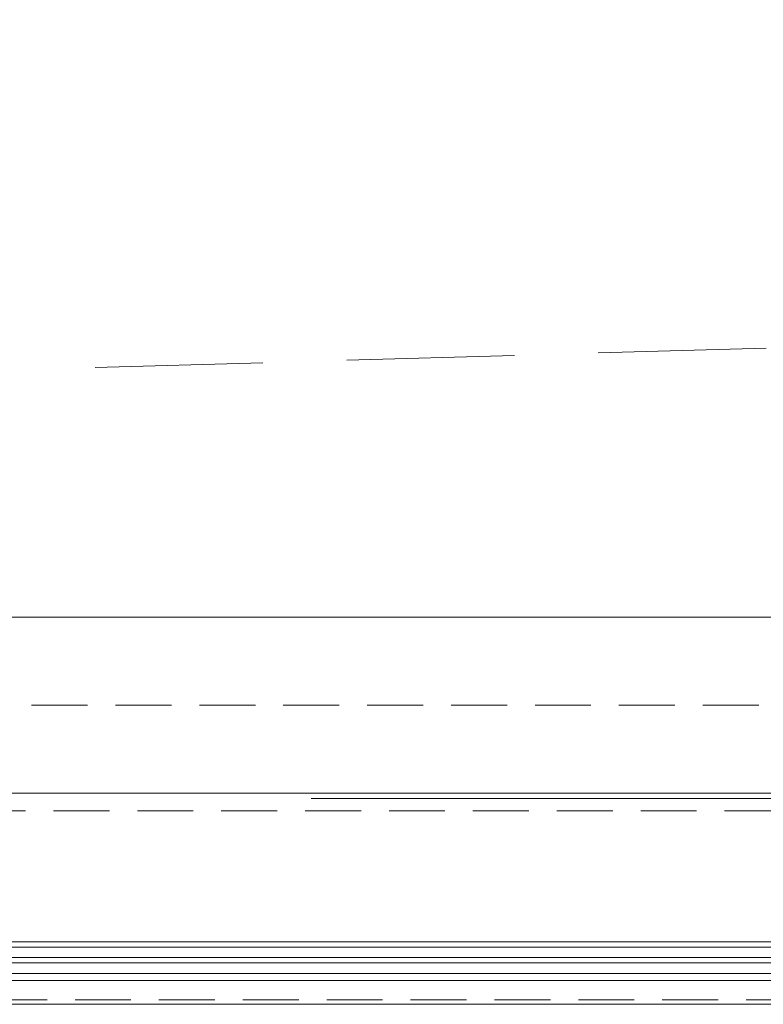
# Model space of a CAD drawing. Header units: millimetres. Extents: x 144573 to 336993, y 74252 to 247042.
# Tile 106 of 256: x 156787 to 157631, y 174615 to 175734. Entities that reach past the tile are written whole.
import ezdxf

# ---------------------------------------------------------------- set-up
doc = ezdxf.new("R2010")
doc.units = ezdxf.units.MM
doc.linetypes.add('ČÁRKOVANÁ', pattern=[19.05, 12.7, -6.35])
for name, color, linetype, lineweight in [('FASÁDA DETAILNÍ', 255, 'Continuous', 0), ('NOVA', 255, 'Continuous', 0), ('TENKA', 255, 'Continuous', 0)]:
    doc.layers.add(name, color=color, linetype=linetype, lineweight=lineweight)

msp = doc.modelspace()

# ---------------------------------------------------------------- linework, layer by layer
at = {"layer": 'FASÁDA DETAILNÍ'}
for p, q in [((159754.98, 174849.259), (157117.98, 174849.259)), ((158151.479, 174686.259), (152900.48, 174686.259)), ((158151.479, 174686.259), (157106.98, 174686.259)), ((152900.48, 174680.259), (158164.518, 174680.259)), ((157106.98, 174680.259), (158164.518, 174680.259)), ((158164.518, 174668.259), (152900.48, 174668.259)), ((157106.98, 174668.259), (154983.48, 174668.259)), ((158164.518, 174668.259), (157106.98, 174668.259)), ((152900.48, 174662.259), (158164.518, 174662.259)), ((154983.48, 174662.259), (157106.98, 174662.259)), ((157106.98, 174662.259), (158164.518, 174662.259)), ((158164.518, 174650.259), (152900.48, 174650.259)), ((152900.48, 174642.259), (158151.48, 174642.259)), ((157106.98, 174650.259), (154983.48, 174650.259)), ((154983.48, 174642.259), (157106.98, 174642.259)), ((158164.518, 174650.259), (157106.98, 174650.259)), ((157106.98, 174642.259), (158151.48, 174642.259))]:
    msp.add_line(p, q, dxfattribs=at)
for points in [[(173301.48, 174615.259), (146721.48, 174615.259), (146721.48, 198295.259), (173301.48, 198295.259)], [(173061.48, 174855.259), (146961.48, 174855.259), (146961.48, 198055.259), (173061.48, 198055.259)]]:
    msp.add_lwpolyline(points, close=True, dxfattribs=at)
at = {"layer": 'FASÁDA DETAILNÍ', "linetype": 'ČÁRKOVANÁ', "ltscale": 5}
for points in [[(173296.48, 174620.259), (146726.48, 174620.259), (146726.48, 198290.259), (173296.48, 198290.259)], [(173081.48, 174835.259), (146941.48, 174835.259), (146941.48, 198075.259), (173081.48, 198075.259)], [(172961.48, 174955.259), (147061.48, 174955.259), (147061.48, 197955.259), (172961.48, 197955.259)]]:
    msp.add_lwpolyline(points, close=True, dxfattribs=at)
at = {"layer": 'NOVA', "linetype": 'ČÁRKOVANÁ', "ltscale": 15}
msp.add_line((147161.48, 175055.259), (172861.48, 175805.259), dxfattribs=at)
at = {"layer": 'NOVA'}
msp.add_line((158168.98, 175055.259), (153453.98, 175055.259), dxfattribs=at)
at = {"layer": 'TENKA', "linetype": 'ČÁRKOVANÁ', "ltscale": 7}
msp.add_lwpolyline([(147718.98, 197855.259), (172861.48, 197855.259), (172861.48, 175055.259), (147718.98, 175055.259)], close=True, dxfattribs=at)

doc.saveas('drawing.dxf')
